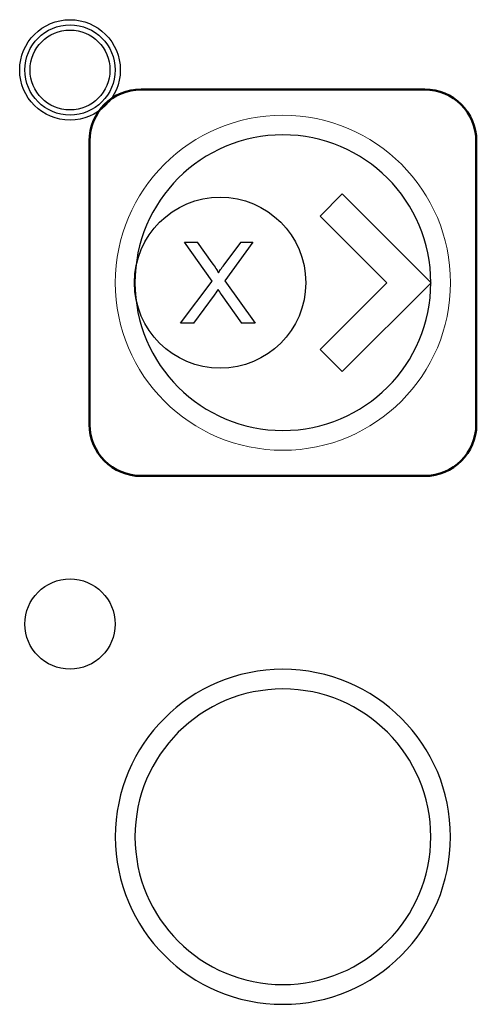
# Model space of a CAD drawing. Header units: millimetres. Extents: x 6964 to 8548, y -230 to 508.
# Tile 21 of 137: x 7264 to 7281, y -175 to -137. Entities that reach past the tile are written whole.
import ezdxf

# ---------------------------------------------------------------- set-up
doc = ezdxf.new("R2010")
doc.units = ezdxf.units.MM
doc.header["$LTSCALE"] = 3
doc.layers.add('layer 1', color=7, linetype='Continuous')

msp = doc.modelspace()

# ---------------------------------------------------------------- linework, layer by layer
at = {"layer": 'layer 1'}
for points, knots in [([(7267.536, -138.831), (7267.536, -137.754), (7266.663, -136.881), (7265.586, -136.881), (7265.586, -136.881), (7264.509, -136.881), (7263.636, -137.754), (7263.636, -138.831), (7263.636, -138.831), (7263.636, -139.908), (7264.509, -140.781), (7265.586, -140.781), (7265.586, -140.781), (7266.663, -140.781), (7267.536, -139.908), (7267.536, -138.831)], [0, 0, 0, 0, 0.2, 0.2, 0.2, 0.2, 0.4, 0.4, 0.4, 0.4, 0.6, 0.6, 0.6, 0.6, 1, 1, 1, 1]), ([(7267.336, -138.831), (7267.336, -137.864), (7266.552, -137.081), (7265.586, -137.081), (7265.586, -137.081), (7264.619, -137.081), (7263.836, -137.864), (7263.836, -138.831), (7263.836, -138.831), (7263.836, -139.797), (7264.619, -140.581), (7265.586, -140.581), (7265.586, -140.581), (7266.552, -140.581), (7267.336, -139.797), (7267.336, -138.831)], [0, 0, 0, 0, 0.2, 0.2, 0.2, 0.2, 0.4, 0.4, 0.4, 0.4, 0.6, 0.6, 0.6, 0.6, 1, 1, 1, 1]), ([(7267.136, -138.831), (7267.136, -137.975), (7266.442, -137.281), (7265.586, -137.281), (7265.586, -137.281), (7264.73, -137.281), (7264.036, -137.975), (7264.036, -138.831), (7264.036, -138.831), (7264.036, -139.687), (7264.73, -140.381), (7265.586, -140.381), (7265.586, -140.381), (7266.442, -140.381), (7267.136, -139.687), (7267.136, -138.831)], [0, 0, 0, 0, 0.2, 0.2, 0.2, 0.2, 0.4, 0.4, 0.4, 0.4, 0.6, 0.6, 0.6, 0.6, 1, 1, 1, 1]), ([(7268.088, -147.086), (7268.088, -148.919), (7269.575, -150.406), (7271.408, -150.406), (7271.408, -150.406), (7273.242, -150.406), (7274.728, -148.919), (7274.728, -147.086), (7274.728, -147.086), (7274.728, -145.252), (7273.242, -143.766), (7271.408, -143.766), (7271.408, -143.766), (7269.575, -143.766), (7268.088, -145.252), (7268.088, -147.086)], [0, 0, 0, 0, 0.2, 0.2, 0.2, 0.2, 0.4, 0.4, 0.4, 0.4, 0.6, 0.6, 0.6, 0.6, 1, 1, 1, 1]), ([(7267.336, -160.331), (7267.336, -159.364), (7266.552, -158.581), (7265.586, -158.581), (7265.586, -158.581), (7264.619, -158.581), (7263.836, -159.364), (7263.836, -160.331), (7263.836, -160.331), (7263.836, -161.297), (7264.619, -162.081), (7265.586, -162.081), (7265.586, -162.081), (7266.552, -162.081), (7267.336, -161.297), (7267.336, -160.331)], [0, 0, 0, 0, 0.2, 0.2, 0.2, 0.2, 0.4, 0.4, 0.4, 0.4, 0.6, 0.6, 0.6, 0.6, 1, 1, 1, 1]), ([(7280.341, -168.586), (7280.341, -164.996), (7277.43, -162.086), (7273.841, -162.086), (7273.841, -162.086), (7270.251, -162.086), (7267.341, -164.996), (7267.341, -168.586), (7267.341, -168.586), (7267.341, -172.175), (7270.251, -175.086), (7273.841, -175.086)], [0, 0, 0, 0, 0.2, 0.2, 0.2, 0.2, 0.4, 0.4, 0.4, 0.4, 0.6, 0.6, 0.6, 0.6])]:
    msp.add_open_spline(points, degree=3, knots=knots, dxfattribs=at)
at = {"layer": 'layer 1', "lineweight": 50}
for points in [[(7266.341, -141.586), (7266.341, -140.485), (7267.241, -139.586), (7268.341, -139.586)], [(7268.341, -139.586), (7268.341, -139.586), (7279.34, -139.586), (7279.34, -139.586)], [(7279.34, -139.586), (7280.441, -139.586), (7281.341, -140.485), (7281.341, -141.586)], [(7266.341, -152.585), (7266.341, -152.585), (7266.341, -141.586), (7266.341, -141.586)], [(7281.341, -141.586), (7281.341, -141.586), (7281.341, -152.585), (7281.341, -152.585)], [(7268.341, -154.586), (7267.241, -154.586), (7266.341, -153.686), (7266.341, -152.585)], [(7281.341, -152.585), (7281.341, -153.686), (7280.441, -154.586), (7279.34, -154.586)], [(7279.34, -154.586), (7279.34, -154.586), (7268.341, -154.586), (7268.341, -154.586)]]:
    msp.add_open_spline(points, degree=3, dxfattribs=at)
at = {"layer": 'layer 1', "lineweight": 9}
for points in [[(7280.341, -147.086), (7280.341, -143.496), (7277.43, -140.586), (7273.841, -140.586), (7273.841, -140.586), (7270.251, -140.586), (7267.341, -143.496), (7267.341, -147.086), (7267.341, -147.086), (7267.341, -150.675), (7270.251, -153.586), (7273.841, -153.586)], [(7280.341, -168.586), (7280.341, -164.996), (7277.43, -162.086), (7273.841, -162.086), (7273.841, -162.086), (7270.251, -162.086), (7267.341, -164.996), (7267.341, -168.586), (7267.341, -168.586), (7267.341, -172.175), (7270.251, -175.086), (7273.841, -175.086)]]:
    msp.add_open_spline(points, degree=3, knots=[0, 0, 0, 0, 0.2, 0.2, 0.2, 0.2, 0.4, 0.4, 0.4, 0.4, 0.6, 0.6, 0.6, 0.6], dxfattribs=at)
at = {"layer": 'layer 1', "lineweight": 25}
for points, knots in [([(7279.576, -147.086), (7279.576, -143.918), (7277.008, -141.35), (7273.841, -141.35), (7273.841, -141.35), (7270.673, -141.35), (7268.105, -143.918), (7268.105, -147.086)], [0, 0, 0, 0, 0.2, 0.2, 0.2, 0.2, 0.4, 0.4, 0.4, 0.4]), ([(7268.105, -147.086), (7268.105, -150.253), (7270.673, -152.821), (7273.841, -152.821), (7273.841, -152.821), (7277.008, -152.821), (7279.576, -150.253), (7279.576, -147.086)], [0.4, 0.4, 0.4, 0.4, 0.6, 0.6, 0.6, 0.6, 1, 1, 1, 1]), ([(7279.576, -168.586), (7279.576, -165.418), (7277.008, -162.85), (7273.841, -162.85), (7273.841, -162.85), (7270.673, -162.85), (7268.105, -165.418), (7268.105, -168.586)], [0, 0, 0, 0, 0.2, 0.2, 0.2, 0.2, 0.4, 0.4, 0.4, 0.4]), ([(7268.105, -168.586), (7268.105, -171.753), (7270.673, -174.321), (7273.841, -174.321), (7273.841, -174.321), (7277.008, -174.321), (7279.576, -171.753), (7279.576, -168.586)], [0.4, 0.4, 0.4, 0.4, 0.6, 0.6, 0.6, 0.6, 1, 1, 1, 1])]:
    msp.add_open_spline(points, degree=3, knots=knots, dxfattribs=at)
at = {"layer": 'layer 1'}
for points in [[(7276.144, -143.637), (7276.144, -143.637), (7275.281, -144.499), (7275.281, -144.499)], [(7279.593, -147.086), (7279.593, -147.086), (7276.144, -143.637), (7276.144, -143.637)], [(7275.281, -144.499), (7275.281, -144.499), (7277.868, -147.086), (7277.868, -147.086)], [(7271.094, -147.026), (7271.094, -147.026), (7270.021, -145.51), (7270.021, -145.51)], [(7270.021, -145.51), (7270.021, -145.51), (7270.518, -145.51), (7270.518, -145.51)], [(7270.518, -145.51), (7270.518, -145.51), (7271.092, -146.316), (7271.092, -146.316)], [(7272.68, -145.51), (7272.68, -145.51), (7271.585, -147.008), (7271.585, -147.008)], [(7271.593, -146.348), (7271.593, -146.348), (7272.223, -145.51), (7272.223, -145.51)], [(7272.223, -145.51), (7272.223, -145.51), (7272.68, -145.51), (7272.68, -145.51)], [(7271.092, -146.316), (7271.212, -146.483), (7271.295, -146.611), (7271.342, -146.7)], [(7271.342, -146.7), (7271.414, -146.59), (7271.497, -146.472), (7271.593, -146.348)], [(7269.876, -148.662), (7269.876, -148.662), (7271.094, -147.026), (7271.094, -147.026)], [(7271.585, -147.008), (7271.585, -147.008), (7272.764, -148.662), (7272.764, -148.662)], [(7277.868, -147.086), (7277.868, -147.086), (7275.281, -149.672), (7275.281, -149.672)], [(7276.144, -150.535), (7276.144, -150.535), (7279.593, -147.086), (7279.593, -147.086)], [(7271.327, -147.347), (7271.257, -147.453), (7271.207, -147.527), (7271.176, -147.569)], [(7271.456, -147.538), (7271.411, -147.474), (7271.367, -147.41), (7271.327, -147.347)], [(7271.176, -147.569), (7271.176, -147.569), (7270.377, -148.662), (7270.377, -148.662)], [(7272.251, -148.662), (7272.251, -148.662), (7271.456, -147.538), (7271.456, -147.538)], [(7270.377, -148.662), (7270.377, -148.662), (7269.876, -148.662), (7269.876, -148.662)], [(7272.764, -148.662), (7272.764, -148.662), (7272.251, -148.662), (7272.251, -148.662)], [(7275.281, -149.672), (7275.281, -149.672), (7276.144, -150.535), (7276.144, -150.535)], [(7273.841, -175.086), (7277.43, -175.086), (7280.341, -172.175), (7280.341, -168.586)]]:
    msp.add_open_spline(points, degree=3, dxfattribs=at)
at = {"layer": 'layer 1', "lineweight": 9}
for points in [[(7271.094, -147.026), (7271.094, -147.026), (7270.021, -145.51), (7270.021, -145.51)], [(7270.021, -145.51), (7270.021, -145.51), (7270.518, -145.51), (7270.518, -145.51)], [(7270.518, -145.51), (7270.518, -145.51), (7271.092, -146.316), (7271.092, -146.316)], [(7272.68, -145.51), (7272.68, -145.51), (7271.585, -147.008), (7271.585, -147.008)], [(7271.593, -146.348), (7271.593, -146.348), (7272.223, -145.51), (7272.223, -145.51)], [(7272.223, -145.51), (7272.223, -145.51), (7272.68, -145.51), (7272.68, -145.51)], [(7271.092, -146.316), (7271.212, -146.483), (7271.295, -146.611), (7271.342, -146.7)], [(7271.342, -146.7), (7271.414, -146.59), (7271.497, -146.472), (7271.593, -146.348)], [(7269.876, -148.662), (7269.876, -148.662), (7271.094, -147.026), (7271.094, -147.026)], [(7271.585, -147.008), (7271.585, -147.008), (7272.764, -148.662), (7272.764, -148.662)], [(7273.841, -153.586), (7277.43, -153.586), (7280.341, -150.675), (7280.341, -147.086)], [(7271.327, -147.347), (7271.257, -147.453), (7271.207, -147.527), (7271.176, -147.569)], [(7271.456, -147.538), (7271.411, -147.474), (7271.367, -147.41), (7271.327, -147.347)], [(7271.176, -147.569), (7271.176, -147.569), (7270.377, -148.662), (7270.377, -148.662)], [(7272.251, -148.662), (7272.251, -148.662), (7271.456, -147.538), (7271.456, -147.538)], [(7270.377, -148.662), (7270.377, -148.662), (7269.876, -148.662), (7269.876, -148.662)], [(7272.764, -148.662), (7272.764, -148.662), (7272.251, -148.662), (7272.251, -148.662)], [(7273.841, -175.086), (7277.43, -175.086), (7280.341, -172.175), (7280.341, -168.586)]]:
    msp.add_open_spline(points, degree=3, dxfattribs=at)

doc.saveas('drawing.dxf')
